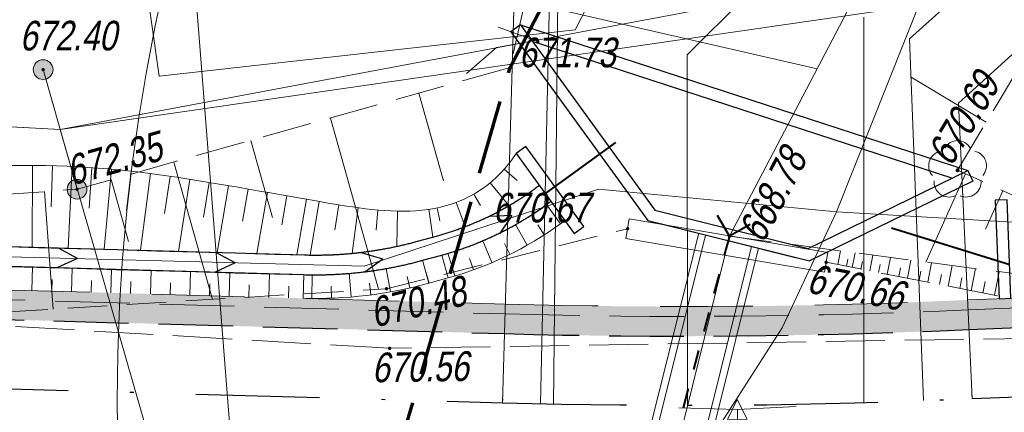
# Model space of a CAD drawing. Header units: metres. Extents: x 7168 to 12828, y 1523 to 3619.
# Tile 34 of 133: x 8625 to 8650, y 3467 to 3477. Entities that reach past the tile are written whole.
import ezdxf

# ---------------------------------------------------------------- set-up
doc = ezdxf.new("R2010")
doc.units = ezdxf.units.M
for name, pattern in [('4', [2.5, 1.5, -1]), ('BUBZ01-500', [1.75, 1.25, -0.5]), ('DGN Style 2', [3.921133, 2.35268, -1.568453]), ('DGN Style 3', [2.649063, 1.892188, -0.756875]), ('DGN Style 4', [6.277735, 3.136907, -1.568453, 0.003921, -1.568453]), ('KTCR02-500', [1.5, 1, -0.5]), ('KTJZ01-500', [2, 1.5, -0.5])]:
    doc.linetypes.add(name, pattern=pattern)
for name, color, linetype, lineweight, true_color in [('0_typowe', 7, 'DGN Style 2', 13, 0x8c4f00), ('3_pobocze hatch', 7, 'Continuous', 0, 0xfffacd), ('4_deszczowa', 7, 'Continuous', 30, 0x00a5a5)]:
    doc.layers.add(name, color=color, linetype=linetype, lineweight=lineweight, true_color=true_color)
for name, color, linetype, lineweight in [('1_opis remont rowy', 5, 'Continuous', 0), ('1_trasa', 1, 'DGN Style 4', 30), ('1_trasa opis', 1, 'Continuous', 0), ('219-działka ewidencyjna', 7, 'Continuous', 0), ('2_krawedz jezdni', 7, 'DGN Style 3', 30), ('2_krawedz pobocza', 7, 'DGN Style 2', 13), ('2_krawedz skarpy', 7, 'Continuous', 13), ('4_kanalizacja deszczowa', 136, 'DGN Style 3', 30), ('4_korytka sciekowe', 5, 'Continuous', 13), ('4_przepusty', 5, 'DGN Style 2', 30), ('8_kanał technologiczny', 30, 'Continuous', 40), ('_0', 7, 'Continuous', 0), ('BUBZ01', 4, 'Continuous', 0), ('BUBZ01_1', 4, 'Continuous', 0), ('BUIB02_01', 250, 'Continuous', 0), ('BUIB05_01', 4, 'Continuous', 0), ('KTCR02', 98, 'Continuous', 0), ('KTJZ01', 98, 'Continuous', 0), ('MPZP', 8, 'Continuous', 0), ('OBOP02_01', 250, 'Continuous', 0), ('PRZEBUDOWA SIECI', 1, 'DGN Style 2', 13), ('przewód wodociągowy (linia)', 250, 'Continuous', 0), ('PTWP02', 8, 'Continuous', 0), ('RTPW02', 98, 'Continuous', 0), ('SUEP_B - Przewód elektroenergetyczny niskiego napięcia', 7, 'Continuous', 0), ('SUSM04_01_E', 250, 'Continuous', 0), ('SUTP_B - Przewód telekomunikacyjny napowietrzny', 7, 'Continuous', 0), ('UEEPA_512', 250, 'Continuous', 0)]:
    doc.layers.add(name, color=color, linetype=linetype, lineweight=lineweight)
doc.styles.add('Opis 500', font='italic.shx', dxfattribs={"width": 0.75, "height": 1.2})
doc.styles.get("Standard").update_dxf_attribs({"font": 'arial.ttf'})
doc.linetypes.add('E2', pattern='A,4.921575,["E2",Opis 500,S=1.2,R=0,X=0,Y=-0.5],0.078425,-1.460211,5', length=11.460211)
doc.linetypes.add('SUEP_B', pattern='A,10,[2,dgnlstyle-MapaZas_2021.shx,S=0.047619,R=0,X=0,Y=0],20,[2,dgnlstyle-MapaZas_2021.shx,S=0.047619,R=0,X=0,Y=0],20,[2,dgnlstyle-MapaZas_2021.shx,S=0.047619,R=0,X=0,Y=0],5,[2,dgnlstyle-MapaZas_2021.shx,S=0.047619,R=180,X=0,Y=0],20,[2,dgnlstyle-MapaZas_2021.shx,S=0.047619,R=180,X=0,Y=0],20,[2,dgnlstyle-MapaZas_2021.shx,S=0.047619,R=180,X=0,Y=0],49930', length=50025)

# ---------------------------------------------------------------- blocks, each defined once
blk = doc.blocks.new('OBOP02_01')
at = {"layer": 'OBOP02_01', "linetype": 'Continuous', "lineweight": 13}
h = blk.add_hatch(color=96, dxfattribs=at)
edge = h.paths.add_edge_path()
edge.add_arc((0, 0), 0.005, 0, 360)
at = {"layer": 'OBOP02_01', "color": 96, "linetype": 'Continuous', "lineweight": 13}
for centre, start, end in [((0, 0.0375), 30.1471, 149.8529), ((-0.0357, 0.0116), 102.1471, 221.8529), ((0.0357, 0.0116), 318.1471, 77.8529), ((-0.022, -0.0303), 174.1472, 293.8529), ((0.022, -0.0303), 246.1471, 5.8529)]:
    blk.add_arc(centre, 0.0375, start, end, dxfattribs=at)
blk = doc.blocks.new('510_8')
at = {"layer": 'SUSM04_01_E', "linetype": 'Continuous', "lineweight": 13}
h = blk.add_hatch(color=7, dxfattribs=at)
edge = h.paths.add_edge_path()
edge.add_arc((0, 0), 0.025, 0, 360)
at = {"layer": 'SUSM04_01_E', "color": 96, "linetype": 'Continuous', "lineweight": 13}
blk.add_circle((0, 0), 0.025, dxfattribs=at)
blk = doc.blocks.new('RTPW02_1')
at = {"layer": 'RTPW02', "linetype": 'Continuous'}
h = blk.add_hatch(color=256, dxfattribs=at)
edge = h.paths.add_edge_path()
edge.add_arc((0, 0), 0.0045, 0, 360)

msp = doc.modelspace()

# ---------------------------------------------------------------- hatches: boundary and pattern name
at = {"layer": '3_pobocze hatch', "true_color": 0xfffacd}
msp.add_hatch(color=7, dxfattribs=at).paths.add_polyline_path([(8597.888, 3471.237, -0.128995), (8579.986, 3476.47), (8570.561, 3481.873, 0.033814), (8566.453, 3483.772, 0.313537), (8566.541, 3483.208, 0.100013), (8567.516, 3482.529, -0.022774), (8570.195, 3481.219), (8579.606, 3475.823, 0.128814), (8597.849, 3470.487), (8612.802, 3469.313), (8637.459, 3468.614, 0.018604), (8649.231, 3468.718), (8675.95, 3469.762, 0.414214), (8678.83, 3472.876), (8678.792, 3473.854), (8678.043, 3473.825), (8678.081, 3472.847, -0.414214), (8675.921, 3470.511), (8649.199, 3469.468, -0.018608), (8637.48, 3469.364), (8637.038, 3469.376), (8635.968, 3469.407), (8634.885, 3469.437), (8633.815, 3469.468), (8632.769, 3469.497), (8631.747, 3469.526), (8630.766, 3469.554), (8629.783, 3469.582), (8628.831, 3469.609), (8627.875, 3469.636), (8626.94, 3469.663), (8626.001, 3469.689), (8625.063, 3469.716), (8624.1, 3469.743), (8623.132, 3469.771), (8622.165, 3469.798), (8621.187, 3469.826), (8620.206, 3469.854), (8619.224, 3469.881), (8618.23, 3469.91), (8617.238, 3469.938), (8616.242, 3469.966), (8615.249, 3469.994), (8614.247, 3470.023), (8613.249, 3470.051), (8612.842, 3470.062), (8612.25, 3470.109), (8611.251, 3470.187), (8610.252, 3470.266), (8609.252, 3470.344), (8608.252, 3470.423), (8607.252, 3470.501), (8606.252, 3470.58), (8605.252, 3470.658), (8604.252, 3470.737), (8603.252, 3470.815), (8602.252, 3470.894), (8601.252, 3470.973), (8600.252, 3471.051), (8599.251, 3471.13)])

# ---------------------------------------------------------------- linework, layer by layer
at = {"layer": '0_typowe', "color": 1, "linetype": 'Continuous', "lineweight": 0, "ltscale": 0.1}
msp.add_line((8643.137, 3470.968), (8640.714, 3461.266), dxfattribs=at)
at = {"layer": '1_opis remont rowy'}
for p, q in [((8647.721, 3476.081), (8651.878, 3479.842)), ((8645.085, 3478.676), (8642.088, 3475.673)), ((8638.372, 3466.84), (8638.621, 3477.983)), ((8642.088, 3475.673), (8642.096, 3466.801))]:
    msp.add_line(p, q, dxfattribs=at)
at = {"layer": '1_opis remont rowy', "flags": 128}
msp.add_lwpolyline([(8648.079, 3466.918), (8647.721, 3476.081)], dxfattribs=at)
at = {"layer": '1_trasa'}
for p, q in [((8649.305, 3466.97), (8742.819, 3470.621)), ((8597.778, 3467.988), (8637.41, 3466.865))]:
    msp.add_line(p, q, dxfattribs=at)
msp.add_arc((8641.944, 3626.801), 160, 268.37592, 272.63688, dxfattribs=at)
at = {"layer": '1_trasa opis'}
msp.add_line((8648.96, 3474.456), (8654.726, 3479.673), dxfattribs=at)
at = {"layer": '1_trasa opis', "flags": 128}
for points in [[(8637.41, 3466.865), (8637.717, 3477.694)], [(8649.305, 3466.97), (8648.96, 3474.456)], [(8643.359, 3466.696), (8643.624, 3436.697)]]:
    msp.add_lwpolyline(points, dxfattribs=at)
at = {"layer": '1_trasa opis', "linetype": 'Continuous', "flags": 128}
msp.add_lwpolyline([(8643.357, 3466.946), (8643.611, 3466.448), (8643.112, 3466.444), (8643.357, 3466.946)], close=True, dxfattribs=at)
at = {"layer": '1_trasa opis', "linetype": '4'}
msp.add_lwpolyline([(8641.872, 3466.738), (8643.359, 3466.696), (8644.846, 3466.765)], dxfattribs=at)
at = {"layer": '219-działka ewidencyjna', "color": 3, "linetype": 'Continuous', "lineweight": 13, "true_color": 0x00ff00, "flags": 128}
for points in [[(8655.678, 3508.313), (8639.248, 3476.313)], [(8645.868, 3471.703), (8651.058, 3484.723)], [(8628.008, 3480.083), (8628.708, 3475.133)], [(8628.708, 3475.133), (8639.248, 3476.313)], [(8633.898, 3470.323), (8639.838, 3472.273)], [(8645.868, 3471.703), (8639.838, 3472.273)], [(8645.868, 3471.703), (8644.498, 3468.763)], [(8645.868, 3471.703), (8651.048, 3471.393)], [(8596.958, 3471.293), (8633.898, 3470.323)], [(8639.268, 3460.603), (8644.498, 3468.763)]]:
    msp.add_lwpolyline(points, dxfattribs=at)
at = {"layer": '2_krawedz jezdni'}
for p, q in [((8649.231, 3468.718), (8742.751, 3472.37)), ((8612.802, 3469.313), (8637.459, 3468.614))]:
    msp.add_line(p, q, dxfattribs=at)
msp.add_arc((8641.944, 3626.801), 158.25, 268.37592, 272.63909, dxfattribs=at)
at = {"layer": '2_krawedz pobocza'}
for p, q in [((8649.199, 3469.468), (8675.921, 3470.511)), ((8612.842, 3470.062), (8637.48, 3469.364))]:
    msp.add_line(p, q, dxfattribs=at)
msp.add_arc((8641.944, 3626.801), 157.5, 268.37592, 272.64005, dxfattribs=at)
at = {"layer": '2_krawedz skarpy'}
for p, q in [((8638.344, 3472.369), (8638.232, 3472.288)), ((8638.638, 3471.965), (8638.526, 3471.883)), ((8638.991, 3471.479), (8638.878, 3471.397)), ((8616.646, 3471.055), (8632.388, 3470.609)), ((8635.251, 3470.954), (8635.735, 3471.087)), ((8616.632, 3470.555), (8632.374, 3470.109)), ((8635.384, 3470.472), (8635.868, 3470.605)), ((8635.543, 3469.894), (8636.027, 3470.027))]:
    msp.add_line(p, q, dxfattribs=at)
for centre, radius, start, end in [((8633.679, 3478.56), 7.75, 285.3854, 305.974), ((8633.679, 3478.56), 8.25, 285.3854, 305.974), ((8633.679, 3478.56), 8.85, 285.3854, 305.974), ((8632.665, 3480.355), 9.75, 268.3759, 285.3854), ((8632.665, 3480.355), 10.25, 268.3759, 285.3854), ((8632.665, 3480.355), 10.85, 268.3759, 285.3854)]:
    msp.add_arc(centre, radius, start, end, dxfattribs=at)
for points in [[(8703.178, 3465.665), (8698, 3465.164), (8685.541, 3463.852), (8660.562, 3462.847), (8653.572, 3462.436), (8646.185, 3462.729), (8641.958, 3463.028), (8635.235, 3463.925), (8625.478, 3461.548), (8619.037, 3461.867), (8611.077, 3463.548), (8602.286, 3463.527), (8596.489, 3464.815), (8590.561, 3465.791), (8582.505, 3467.344), (8577.174, 3469.666), (8570.152, 3474.542)], [(8597.964, 3474.57), (8603.956, 3473.304), (8610.898, 3472.584), (8614.197, 3472.26), (8618.028, 3472.344), (8624.79, 3473.011), (8628.606, 3472.733), (8632.727, 3471.936), (8636.532, 3471.354), (8637.757, 3473.178)]]:
    msp.add_open_spline(points, degree=3, dxfattribs=at)
at = {"layer": '4_deszczowa', "color": 136, "linetype": 'DGN Style 4', "lineweight": 40}
for p, q in [((8640.272, 3473.459), (8638.491, 3472.167)), ((8650.259, 3470.36), (8646.427, 3471.549))]:
    msp.add_line(p, q, dxfattribs=at)
at = {"layer": '4_kanalizacja deszczowa', "linetype": 'Continuous', "lineweight": 0}
msp.add_line((8638.699, 3466.826), (8638.843, 3479.969), dxfattribs=at)
at = {"layer": '4_kanalizacja deszczowa', "linetype": 'Continuous', "lineweight": 0, "flags": 128}
msp.add_lwpolyline([(8646.562, 3466.867), (8646.562, 3476.633)], dxfattribs=at)
at = {"layer": '4_korytka sciekowe', "linetype": 'Continuous', "lineweight": 30}
for p, q in [((8638.344, 3472.369), (8638.232, 3472.288)), ((8638.638, 3471.965), (8638.526, 3471.883)), ((8637.644, 3471.611), (8637.086, 3471.581)), ((8637.644, 3471.611), (8637.333, 3471.147)), ((8635.251, 3470.954), (8635.735, 3471.087)), ((8624.643, 3470.828), (8625.642, 3470.8)), ((8625.642, 3470.8), (8626.642, 3470.772)), ((8626.635, 3470.522), (8626.142, 3470.786)), ((8626.642, 3470.772), (8627.641, 3470.743)), ((8627.641, 3470.743), (8628.641, 3470.715)), ((8628.641, 3470.715), (8629.641, 3470.687)), ((8629.641, 3470.687), (8630.64, 3470.658)), ((8630.633, 3470.408), (8630.14, 3470.672)), ((8630.64, 3470.658), (8631.64, 3470.63)), ((8634.373, 3470.502), (8633.838, 3470.663)), ((8626.635, 3470.522), (8626.128, 3470.286)), ((8630.633, 3470.408), (8630.126, 3470.173)), ((8631.64, 3470.63), (8632.388, 3470.609)), ((8634.373, 3470.502), (8633.923, 3470.17)), ((8635.384, 3470.472), (8635.868, 3470.605)), ((8624.628, 3470.328), (8625.628, 3470.3)), ((8625.628, 3470.3), (8626.628, 3470.272)), ((8626.628, 3470.272), (8627.627, 3470.243)), ((8627.627, 3470.243), (8628.627, 3470.215)), ((8628.627, 3470.215), (8629.626, 3470.187)), ((8629.626, 3470.187), (8630.626, 3470.158)), ((8630.626, 3470.158), (8631.626, 3470.13)), ((8631.626, 3470.13), (8632.374, 3470.109))]:
    msp.add_line(p, q, dxfattribs=at)
at = {"layer": '4_korytka sciekowe', "linetype": 'Continuous', "lineweight": 30, "flags": 128}
for points in [[(8637.574, 3471.859), (8637.596, 3471.872), (8637.621, 3471.887), (8637.645, 3471.901), (8637.669, 3471.915), (8637.693, 3471.93), (8637.717, 3471.944), (8637.741, 3471.959), (8637.765, 3471.974), (8637.789, 3471.989), (8637.813, 3472.004), (8637.836, 3472.019), (8637.86, 3472.034), (8637.884, 3472.049), (8637.907, 3472.064), (8637.931, 3472.08), (8637.954, 3472.095), (8637.978, 3472.111), (8638.001, 3472.127), (8638.025, 3472.142), (8638.048, 3472.158), (8638.071, 3472.174), (8638.094, 3472.19), (8638.117, 3472.206), (8638.14, 3472.222), (8638.163, 3472.238), (8638.186, 3472.255), (8638.209, 3472.271), (8638.232, 3472.288)], [(8636.679, 3471.414), (8636.692, 3471.419), (8636.717, 3471.43), (8636.743, 3471.441), (8636.769, 3471.452), (8636.795, 3471.463), (8636.821, 3471.475), (8636.846, 3471.486), (8636.872, 3471.498), (8636.898, 3471.509), (8636.923, 3471.521), (8636.949, 3471.533), (8636.974, 3471.545), (8637, 3471.557), (8637.025, 3471.569), (8637.05, 3471.581), (8637.076, 3471.593), (8637.101, 3471.606), (8637.126, 3471.618), (8637.151, 3471.631), (8637.176, 3471.643), (8637.202, 3471.656), (8637.227, 3471.669), (8637.252, 3471.682), (8637.276, 3471.695), (8637.301, 3471.708), (8637.326, 3471.721), (8637.351, 3471.735), (8637.376, 3471.748), (8637.4, 3471.761), (8637.425, 3471.775), (8637.45, 3471.789), (8637.474, 3471.802), (8637.499, 3471.816), (8637.523, 3471.83), (8637.548, 3471.844), (8637.572, 3471.858), (8637.574, 3471.859)], [(8637.714, 3471.363), (8637.719, 3471.366), (8637.745, 3471.381), (8637.771, 3471.396), (8637.797, 3471.411), (8637.823, 3471.426), (8637.849, 3471.441), (8637.875, 3471.456), (8637.901, 3471.471), (8637.926, 3471.487), (8637.952, 3471.502), (8637.977, 3471.518), (8638.003, 3471.533), (8638.028, 3471.549), (8638.054, 3471.565), (8638.079, 3471.581), (8638.105, 3471.597), (8638.13, 3471.613), (8638.155, 3471.629), (8638.18, 3471.645), (8638.205, 3471.662), (8638.23, 3471.678), (8638.255, 3471.695), (8638.28, 3471.711), (8638.305, 3471.728), (8638.33, 3471.745), (8638.354, 3471.762), (8638.379, 3471.779), (8638.404, 3471.796), (8638.428, 3471.813), (8638.453, 3471.831), (8638.477, 3471.848), (8638.501, 3471.865), (8638.525, 3471.883)], [(8635.735, 3471.087), (8635.763, 3471.095), (8635.79, 3471.102), (8635.817, 3471.11), (8635.844, 3471.118), (8635.871, 3471.126), (8635.898, 3471.134), (8635.925, 3471.142), (8635.952, 3471.15), (8635.978, 3471.158), (8636.005, 3471.167), (8636.032, 3471.175), (8636.059, 3471.184), (8636.086, 3471.193), (8636.112, 3471.201), (8636.139, 3471.21), (8636.166, 3471.219), (8636.192, 3471.228), (8636.219, 3471.237), (8636.245, 3471.247), (8636.272, 3471.256), (8636.299, 3471.266), (8636.325, 3471.275), (8636.351, 3471.285), (8636.378, 3471.294), (8636.404, 3471.304), (8636.43, 3471.314), (8636.457, 3471.324), (8636.483, 3471.334), (8636.509, 3471.345), (8636.535, 3471.355), (8636.561, 3471.365), (8636.588, 3471.376), (8636.614, 3471.386), (8636.64, 3471.397), (8636.666, 3471.408), (8636.679, 3471.414)], [(8636.814, 3470.928), (8636.831, 3470.935), (8636.858, 3470.947), (8636.886, 3470.958), (8636.913, 3470.97), (8636.941, 3470.982), (8636.968, 3470.994), (8636.996, 3471.006), (8637.023, 3471.018), (8637.051, 3471.03), (8637.078, 3471.042), (8637.105, 3471.054), (8637.132, 3471.067), (8637.16, 3471.08), (8637.187, 3471.092), (8637.214, 3471.105), (8637.241, 3471.118), (8637.268, 3471.131), (8637.295, 3471.144), (8637.322, 3471.157), (8637.349, 3471.17), (8637.375, 3471.184), (8637.402, 3471.197), (8637.429, 3471.211), (8637.455, 3471.224), (8637.482, 3471.238), (8637.509, 3471.252), (8637.535, 3471.266), (8637.562, 3471.28), (8637.588, 3471.294), (8637.614, 3471.308), (8637.641, 3471.323), (8637.667, 3471.337), (8637.693, 3471.352), (8637.714, 3471.363)], [(8634.379, 3470.757), (8634.396, 3470.76), (8634.425, 3470.765), (8634.454, 3470.77), (8634.483, 3470.776), (8634.511, 3470.781), (8634.54, 3470.787), (8634.569, 3470.792), (8634.597, 3470.798), (8634.626, 3470.804), (8634.655, 3470.81), (8634.683, 3470.816), (8634.712, 3470.822), (8634.741, 3470.828), (8634.769, 3470.834), (8634.798, 3470.841), (8634.826, 3470.847), (8634.855, 3470.854), (8634.883, 3470.86), (8634.912, 3470.867), (8634.94, 3470.874), (8634.968, 3470.881), (8634.997, 3470.888), (8635.025, 3470.895), (8635.054, 3470.902), (8635.082, 3470.909), (8635.11, 3470.916), (8635.139, 3470.924), (8635.167, 3470.931), (8635.195, 3470.939), (8635.223, 3470.946), (8635.252, 3470.954)], [(8635.869, 3470.605), (8635.897, 3470.613), (8635.926, 3470.621), (8635.955, 3470.629), (8635.983, 3470.638), (8636.012, 3470.646), (8636.041, 3470.655), (8636.069, 3470.663), (8636.098, 3470.672), (8636.127, 3470.681), (8636.155, 3470.69), (8636.184, 3470.699), (8636.212, 3470.708), (8636.241, 3470.717), (8636.269, 3470.727), (8636.298, 3470.736), (8636.326, 3470.746), (8636.354, 3470.755), (8636.383, 3470.765), (8636.411, 3470.775), (8636.439, 3470.785), (8636.467, 3470.795), (8636.496, 3470.805), (8636.524, 3470.815), (8636.552, 3470.826), (8636.58, 3470.836), (8636.608, 3470.847), (8636.636, 3470.858), (8636.664, 3470.868), (8636.692, 3470.879), (8636.72, 3470.89), (8636.747, 3470.901), (8636.775, 3470.912), (8636.803, 3470.924), (8636.814, 3470.928)], [(8633.387, 3470.631), (8633.411, 3470.633), (8633.44, 3470.636), (8633.469, 3470.638), (8633.498, 3470.64), (8633.527, 3470.643), (8633.557, 3470.646), (8633.586, 3470.648), (8633.615, 3470.651), (8633.644, 3470.654), (8633.673, 3470.657), (8633.702, 3470.66), (8633.731, 3470.663), (8633.76, 3470.666), (8633.789, 3470.67), (8633.818, 3470.673), (8633.847, 3470.677), (8633.876, 3470.68), (8633.905, 3470.684), (8633.934, 3470.688), (8633.963, 3470.692), (8633.992, 3470.695), (8634.021, 3470.7), (8634.05, 3470.704), (8634.079, 3470.708), (8634.108, 3470.712), (8634.137, 3470.716), (8634.166, 3470.721), (8634.195, 3470.725), (8634.224, 3470.73), (8634.252, 3470.735), (8634.281, 3470.74), (8634.31, 3470.745), (8634.339, 3470.749), (8634.368, 3470.755), (8634.379, 3470.757)], [(8632.388, 3470.609), (8632.418, 3470.608), (8632.447, 3470.607), (8632.476, 3470.607), (8632.505, 3470.606), (8632.535, 3470.606), (8632.564, 3470.605), (8632.593, 3470.605), (8632.622, 3470.605), (8632.651, 3470.605), (8632.681, 3470.605), (8632.71, 3470.605), (8632.739, 3470.605), (8632.768, 3470.605), (8632.798, 3470.606), (8632.827, 3470.606), (8632.856, 3470.607), (8632.885, 3470.607), (8632.915, 3470.608), (8632.944, 3470.609), (8632.973, 3470.61), (8633.002, 3470.611), (8633.031, 3470.612), (8633.061, 3470.613), (8633.09, 3470.614), (8633.119, 3470.615), (8633.148, 3470.617), (8633.178, 3470.618), (8633.207, 3470.62), (8633.236, 3470.621), (8633.265, 3470.623), (8633.294, 3470.625), (8633.323, 3470.627), (8633.353, 3470.629), (8633.382, 3470.631), (8633.387, 3470.631)], [(8634.367, 3470.247), (8634.394, 3470.252), (8634.425, 3470.257), (8634.455, 3470.262), (8634.485, 3470.268), (8634.516, 3470.273), (8634.546, 3470.279), (8634.576, 3470.284), (8634.606, 3470.29), (8634.636, 3470.296), (8634.666, 3470.302), (8634.697, 3470.308), (8634.727, 3470.314), (8634.757, 3470.32), (8634.787, 3470.327), (8634.817, 3470.333), (8634.847, 3470.34), (8634.877, 3470.346), (8634.907, 3470.353), (8634.937, 3470.36), (8634.967, 3470.367), (8634.997, 3470.374), (8635.027, 3470.381), (8635.057, 3470.388), (8635.087, 3470.395), (8635.116, 3470.402), (8635.146, 3470.41), (8635.176, 3470.417), (8635.206, 3470.425), (8635.236, 3470.432), (8635.265, 3470.44), (8635.295, 3470.448), (8635.325, 3470.456), (8635.343, 3470.461)], [(8635.343, 3470.461), (8635.354, 3470.464), (8635.384, 3470.472)], [(8633.374, 3470.129), (8633.388, 3470.13), (8633.419, 3470.132), (8633.449, 3470.135), (8633.48, 3470.137), (8633.51, 3470.14), (8633.541, 3470.142), (8633.572, 3470.145), (8633.602, 3470.148), (8633.633, 3470.151), (8633.664, 3470.153), (8633.694, 3470.156), (8633.725, 3470.16), (8633.755, 3470.163), (8633.786, 3470.166), (8633.816, 3470.17), (8633.847, 3470.173), (8633.877, 3470.177), (8633.908, 3470.18), (8633.938, 3470.184), (8633.969, 3470.188), (8633.999, 3470.192), (8634.03, 3470.196), (8634.06, 3470.2), (8634.091, 3470.204), (8634.121, 3470.209), (8634.152, 3470.213), (8634.182, 3470.218), (8634.212, 3470.222), (8634.243, 3470.227), (8634.273, 3470.232), (8634.304, 3470.237), (8634.334, 3470.241), (8634.364, 3470.247), (8634.367, 3470.247)], [(8632.375, 3470.109), (8632.405, 3470.108), (8632.436, 3470.107), (8632.466, 3470.107), (8632.497, 3470.106), (8632.528, 3470.106), (8632.559, 3470.105), (8632.589, 3470.105), (8632.62, 3470.105), (8632.651, 3470.105), (8632.682, 3470.105), (8632.712, 3470.105), (8632.743, 3470.105), (8632.774, 3470.105), (8632.804, 3470.106), (8632.835, 3470.106), (8632.866, 3470.107), (8632.897, 3470.107), (8632.927, 3470.108), (8632.958, 3470.109), (8632.989, 3470.11), (8633.02, 3470.111), (8633.05, 3470.112), (8633.081, 3470.113), (8633.112, 3470.114), (8633.142, 3470.116), (8633.173, 3470.117), (8633.204, 3470.119), (8633.235, 3470.121), (8633.265, 3470.122), (8633.296, 3470.124), (8633.327, 3470.126), (8633.357, 3470.128), (8633.374, 3470.129)]]:
    msp.add_lwpolyline(points, dxfattribs=at)
at = {"layer": '4_przepusty', "color": 7, "linetype": 'Continuous'}
for p, q in [((8637.863, 3476.438), (8637.62, 3476.261)), ((8637.863, 3476.438), (8641.27, 3471.744)), ((8637.863, 3476.438), (8649.196, 3472.745)), ((8637.62, 3476.261), (8641.091, 3471.479)), ((8638.163, 3476.024), (8648.808, 3472.556)), ((8645.15, 3470.774), (8649.196, 3472.745)), ((8649.196, 3472.745), (8649.327, 3472.476)), ((8649.327, 3472.476), (8645.184, 3470.457)), ((8641.27, 3471.744), (8645.15, 3470.774)), ((8641.091, 3471.479), (8645.184, 3470.457)), ((8641.44, 3471.392), (8644.835, 3470.544))]:
    msp.add_line(p, q, dxfattribs=at)
at = {"layer": '4_przepusty', "color": 5, "linetype": 'Continuous', "lineweight": 13}
for p, q in [((8642.381, 3471.157), (8639.957, 3461.455)), ((8642.555, 3471.113), (8640.132, 3461.412)), ((8643.719, 3470.823), (8641.296, 3461.121)), ((8643.894, 3470.779), (8641.471, 3461.077))]:
    msp.add_line(p, q, dxfattribs=at)
at = {"layer": '4_przepusty', "color": 7, "linetype": 'Continuous', "flags": 128}
for points in [[(8638, 3473.355), (8637.757, 3473.178), (8639.226, 3471.155), (8639.468, 3471.332), (8638, 3473.355)], [(8650.195, 3472.008), (8649.895, 3471.997), (8649.992, 3469.498), (8650.292, 3469.511), (8650.195, 3472.008)]]:
    msp.add_lwpolyline(points, close=True, dxfattribs=at)
at = {"layer": '8_kanał technologiczny', "color": 30, "linetype": 'DGN Style 3', "lineweight": 13}
for p, q in [((8649.209, 3469.218), (8742.732, 3472.87)), ((8612.829, 3469.813), (8637.473, 3469.114))]:
    msp.add_line(p, q, dxfattribs=at)
msp.add_arc((8641.944, 3626.801), 157.75, 268.37592, 272.63973, dxfattribs=at)
at = {"layer": '_0', "color": 7, "linetype": 'Continuous', "lineweight": 13}
for p, q in [((8625.501, 3472.869), (8625.492, 3470.804)), ((8625.975, 3471.828), (8626.001, 3472.865)), ((8626.5, 3472.844), (8626.404, 3470.778)), ((8626.933, 3471.792), (8627, 3472.819)), ((8627.498, 3472.78), (8627.313, 3470.753)), ((8627.883, 3471.734), (8627.995, 3472.728)), ((8628.492, 3472.667), (8628.235, 3470.726)), ((8637.777, 3472.492), (8637.451, 3472.784)), ((8628.846, 3471.655), (8628.987, 3472.597)), ((8629.481, 3472.521), (8629.196, 3470.699)), ((8629.832, 3471.565), (8629.975, 3472.446)), ((8637.093, 3472.435), (8637.568, 3471.861)), ((8630.468, 3472.361), (8630.175, 3470.671)), ((8630.819, 3471.466), (8630.961, 3472.276)), ((8631.453, 3472.19), (8631.18, 3470.643)), ((8636.851, 3471.86), (8636.684, 3472.149)), ((8631.816, 3471.367), (8631.946, 3472.105)), ((8632.438, 3472.019), (8632.194, 3470.614)), ((8632.763, 3471.963), (8632.534, 3470.609)), ((8636.231, 3471.938), (8636.458, 3471.33)), ((8633.155, 3471.247), (8633.257, 3471.881)), ((8633.751, 3471.804), (8633.598, 3470.651)), ((8634.206, 3471.236), (8634.248, 3471.75)), ((8634.747, 3471.723), (8634.73, 3470.829)), ((8635.537, 3471.765), (8635.644, 3471.062)), ((8635.821, 3471.469), (8635.751, 3471.802)), ((8638.878, 3471.397), (8638.526, 3471.883)), ((8638.036, 3470.859), (8637.739, 3471.383)), ((8638.302, 3471.371), (8638.464, 3471.117)), ((8637.141, 3470.415), (8636.906, 3470.968)), ((8637.461, 3470.894), (8637.595, 3470.624)), ((8636.2, 3470.078), (8636.026, 3470.655)), ((8635.543, 3469.894), (8635.384, 3470.472)), ((8635.543, 3469.894), (8635.384, 3470.472)), ((8636.027, 3470.027), (8635.868, 3470.605)), ((8636.027, 3470.027), (8635.868, 3470.605)), ((8636.574, 3470.516), (8636.675, 3470.234)), ((8625.485, 3469.704), (8625.502, 3470.304)), ((8626.485, 3469.676), (8626.502, 3470.275)), ((8627.484, 3469.647), (8627.501, 3470.247)), ((8628.484, 3469.619), (8628.501, 3470.219)), ((8629.484, 3469.591), (8629.501, 3470.19)), ((8630.483, 3469.562), (8630.5, 3470.162)), ((8634.568, 3469.675), (8634.462, 3470.268)), ((8635.466, 3470.183), (8635.545, 3469.894)), ((8625.994, 3469.99), (8625.985, 3469.69)), ((8626.993, 3469.961), (8626.985, 3469.661)), ((8627.993, 3469.933), (8627.984, 3469.633)), ((8628.992, 3469.905), (8628.984, 3469.605)), ((8631.483, 3469.534), (8631.5, 3470.134)), ((8632.357, 3469.509), (8632.374, 3470.109)), ((8632.578, 3469.507), (8632.582, 3470.109)), ((8633.577, 3469.543), (8633.526, 3470.144)), ((8634.034, 3469.897), (8634.074, 3469.598)), ((8634.993, 3470.066), (8635.058, 3469.773)), ((8629.992, 3469.876), (8629.983, 3469.576)), ((8630.991, 3469.848), (8630.983, 3469.548)), ((8631.991, 3469.82), (8631.983, 3469.52)), ((8633.067, 3469.814), (8633.078, 3469.514))]:
    msp.add_line(p, q, dxfattribs=at)
at = {"layer": '_0', "color": 7, "linetype": 'Continuous', "lineweight": 0, "flags": 128}
for points in [[(8637.41, 3466.865), (8637.412, 3466.965)], [(8649.305, 3466.97), (8649.301, 3467.07)]]:
    msp.add_lwpolyline(points, dxfattribs=at)
at = {"layer": 'BUBZ01', "linetype": 'BUBZ01-500', "lineweight": 13}
msp.add_line((8655.098, 3468.563), (8645.608, 3470.423), dxfattribs=at)
at = {"layer": 'BUBZ01', "linetype": 'BUBZ01-500', "lineweight": 13, "flags": 128}
for points in [[(8643.808, 3487.313), (8639.048, 3481.663), (8637.598, 3475.353)], [(8648.938, 3472.753), (8653.728, 3480.753)], [(8637.598, 3475.353), (8626.628, 3472.273), (8614.448, 3471.383)], [(8679.058, 3472.183), (8670.298, 3472.343), (8652.048, 3471.353), (8648.938, 3472.753)], [(8679.068, 3471.083), (8668.778, 3470.443), (8655.168, 3469.503), (8643.158, 3471.083)]]:
    msp.add_lwpolyline(points, dxfattribs=at)
at = {"layer": 'BUBZ01_1', "linetype": 'Continuous', "lineweight": 13}
for p, q in [((8645.379, 3475.321), (8637.981, 3477.021)), ((8647.765, 3475.107), (8649.666, 3473.969)), ((8635.912, 3472.485), (8635.289, 3474.704)), ((8634.269, 3469.74), (8633.051, 3474.076)), ((8631.578, 3471.559), (8631.031, 3473.509)), ((8630.059, 3469.482), (8629.082, 3472.961)), ((8648.136, 3470.428), (8649.141, 3472.661)), ((8627.934, 3470.947), (8627.494, 3472.516)), ((8626.024, 3469.235), (8625.806, 3472.212)), ((8649.649, 3471.261), (8650.087, 3472.235)), ((8645.971, 3470.713), (8645.902, 3470.365)), ((8646.343, 3470.664), (8646.27, 3470.293)), ((8646.159, 3470.502), (8646.123, 3470.322)), ((8646.529, 3470.442), (8646.491, 3470.249)), ((8646.79, 3470.605), (8646.712, 3470.206)), ((8647.237, 3470.546), (8647.153, 3470.12)), ((8647.758, 3470.477), (8647.668, 3470.019)), ((8648.279, 3470.409), (8648.183, 3469.918)), ((8646.973, 3470.369), (8646.932, 3470.163)), ((8647.491, 3470.284), (8647.447, 3470.062)), ((8648.009, 3470.2), (8647.962, 3469.961)), ((8648.8, 3470.34), (8648.698, 3469.817)), ((8649.396, 3470.262), (8649.286, 3469.702)), ((8649.992, 3470.183), (8649.875, 3469.586)), ((8648.527, 3470.115), (8648.477, 3469.86)), ((8649.045, 3470.03), (8648.992, 3469.759)), ((8649.637, 3469.933), (8649.581, 3469.644))]:
    msp.add_line(p, q, dxfattribs=at)
at = {"layer": 'BUIB02_01', "color": 250, "linetype": 'Continuous', "lineweight": 13}
for p, q in [((8640.536, 3471.026), (8640.62, 3471.519)), ((8640.62, 3471.519), (8645.65, 3470.669)), ((8640.536, 3471.026), (8645.566, 3470.176)), ((8645.566, 3470.176), (8645.65, 3470.669)), ((8645.467, 3470.193), (8645.583, 3470.276))]:
    msp.add_line(p, q, dxfattribs=at)
at = {"layer": 'BUIB05_01', "linetype": 'Continuous', "lineweight": 40}
for p, q in [((8643.158, 3471.083), (8643.028, 3470.6)), ((8642.897, 3470.117), (8642.766, 3469.635)), ((8642.636, 3469.152), (8642.505, 3468.669)), ((8642.375, 3468.187), (8642.244, 3467.704)), ((8642.114, 3467.221), (8641.983, 3466.739))]:
    msp.add_line(p, q, dxfattribs=at)
at = {"layer": 'BUIB05_01', "linetype": 'Continuous', "lineweight": 40, "flags": 128}
msp.add_lwpolyline([(8643.679, 3471.382), (8643.158, 3471.083), (8642.859, 3471.604)], dxfattribs=at)
at = {"layer": 'KTCR02', "linetype": 'KTCR02-500'}
msp.add_lwpolyline([(8621.898, 3468.983), (8634.468, 3469.753), (8640.578, 3471.273)], dxfattribs=at)
at = {"layer": 'KTJZ01', "linetype": 'KTJZ01-500'}
for points in [[(8634.548, 3468.243), (8621.898, 3468.983), (8602.798, 3469.293), (8591.378, 3469.943), (8583.528, 3472.433), (8574.738, 3475.513), (8564.358, 3479.693)], [(8751.788, 3471.983), (8749.318, 3471.933), (8738.358, 3471.533), (8722.338, 3470.733), (8710.068, 3470.383), (8682.168, 3469.893), (8678.808, 3469.843), (8666.568, 3469.273), (8655.098, 3468.563), (8634.548, 3468.243)]]:
    msp.add_lwpolyline(points, dxfattribs=at)
at = {"layer": 'MPZP', "linetype": 'DGN Style 3', "lineweight": 70, "flags": 128}
msp.add_lwpolyline([(8633.125, 3459.958), (8637.598, 3475.353), (8651.042, 3500.899)], dxfattribs=at)
at = {"layer": 'PRZEBUDOWA SIECI', "color": 6, "linetype": 'E2', "lineweight": 13}
msp.add_circle((8674.899, 3466.892), 47.254, dxfattribs=at)
at = {"layer": 'przewód wodociągowy (linia)', "color": 5, "linetype": 'Continuous', "lineweight": 13, "flags": 128}
msp.add_lwpolyline([(8629.198, 3482.763), (8630.948, 3460.573)], dxfattribs=at)
at = {"layer": 'PTWP02', "linetype": 'Continuous', "lineweight": 13}
msp.add_line((8650.218, 3484.553), (8643.158, 3471.083), dxfattribs=at)
at = {"layer": 'SUEP_B - Przewód elektroenergetyczny niskiego napięcia', "color": 1, "linetype": 'SUEP_B', "lineweight": 13, "ltscale": 0.5}
for q in [(8657.878, 3478.373), (8581.108, 3476.233)]:
    msp.add_line((8626.198, 3473.788), q, dxfattribs=at)
at = {"layer": 'SUEP_B - Przewód elektroenergetyczny niskiego napięcia', "color": 1, "linetype": 'SUEP_B', "lineweight": 13, "ltscale": 0.5, "flags": 128}
msp.add_lwpolyline([(8626.198, 3473.788), (8639.628, 3427.103), (8640.782, 3422.122)], dxfattribs=at)
at = {"layer": 'SUTP_B - Przewód telekomunikacyjny napowietrzny', "color": 30, "linetype": 'Continuous', "lineweight": 13, "flags": 128}
for points in [[(8581.108, 3476.233), (8626.198, 3473.788), (8658.668, 3479.873)], [(8636.497, 3475.208), (8637.256, 3475.86), (8638.239, 3476.044), (8637.295, 3476.376)]]:
    msp.add_lwpolyline(points, dxfattribs=at)
at = {"layer": 'UEEPA_512', "color": 96, "linetype": 'Continuous', "lineweight": 13}
msp.add_line((8625.768, 3475.303), (8626.628, 3472.273), dxfattribs=at)

# ---------------------------------------------------------------- block references
at = {"layer": 'OBOP02_01', "color": 96, "linetype": 'Continuous', "lineweight": 13, "xscale": 10, "yscale": 10, "zscale": 10}
msp.add_blockref('OBOP02_01', (8648.938, 3472.753), dxfattribs=at)
at = {"layer": 'RTPW02', "linetype": 'Continuous', "xscale": 10, "yscale": 10, "zscale": 10}
for p in [(8637.598, 3475.353), (8625.768, 3475.303), (8648.938, 3472.753), (8626.628, 3472.273), (8640.578, 3471.273), (8643.158, 3471.083), (8645.608, 3470.423), (8634.468, 3469.753), (8634.548, 3468.243)]:
    msp.add_blockref('RTPW02_1', p, dxfattribs=at)
at = {"layer": 'SUSM04_01_E', "color": 96, "linetype": 'Continuous', "lineweight": 13, "xscale": 10, "yscale": 10, "zscale": 10}
for p in [(8625.768, 3475.303), (8626.628, 3472.273)]:
    msp.add_blockref('510_8', p, dxfattribs=at)

# ---------------------------------------------------------------- texts
at = {"layer": 'RTPW02', "linetype": 'Continuous', "char_height": 0.75, "attachment_point": 7, "line_spacing_factor": 0.72}
for s, insert in [('\\FKRENTZ_1250;\\Q12;\\H1x;\\W0.8; 672.40', (8624.951, 3475.778)), ('\\FKRENTZ_1250;\\Q12;\\H1x;\\W0.8; 671.73', (8637.598, 3475.353)), ('\\FKRENTZ_1250;\\Q12;\\H1x;\\W0.8; 670.67', (8636.94, 3471.421))]:
    msp.add_mtext(s, dxfattribs=dict(at, insert=insert))
for s, insert, rotation in [('\\FKRENTZ_1250;\\Q12;\\H1x;\\W0.8; 670.69', (8648.671, 3472.619), 59.0889), ('\\FKRENTZ_1250;\\Q12;\\H1x;\\W0.8; 672.35', (8626.272, 3472.289), 15.6829), ('\\FKRENTZ_1250;\\Q12;\\H1x;\\W0.8; 668.78', (8643.915, 3470.667), 62.3397), ('\\FKRENTZ_1250;\\Q12;\\H1x;\\W0.8; 670.66', (8644.866, 3469.695), 348.9108), ('\\FKRENTZ_1250;\\Q12;\\H1x;\\W0.8; 670.48', (8633.948, 3468.698), 13.97), ('\\FKRENTZ_1250;\\Q12;\\H1x;\\W0.8; 670.56', (8633.88, 3467.366), 0.8921)]:
    msp.add_mtext(s, dxfattribs=dict(at, insert=insert, rotation=rotation))

doc.saveas('drawing.dxf')
